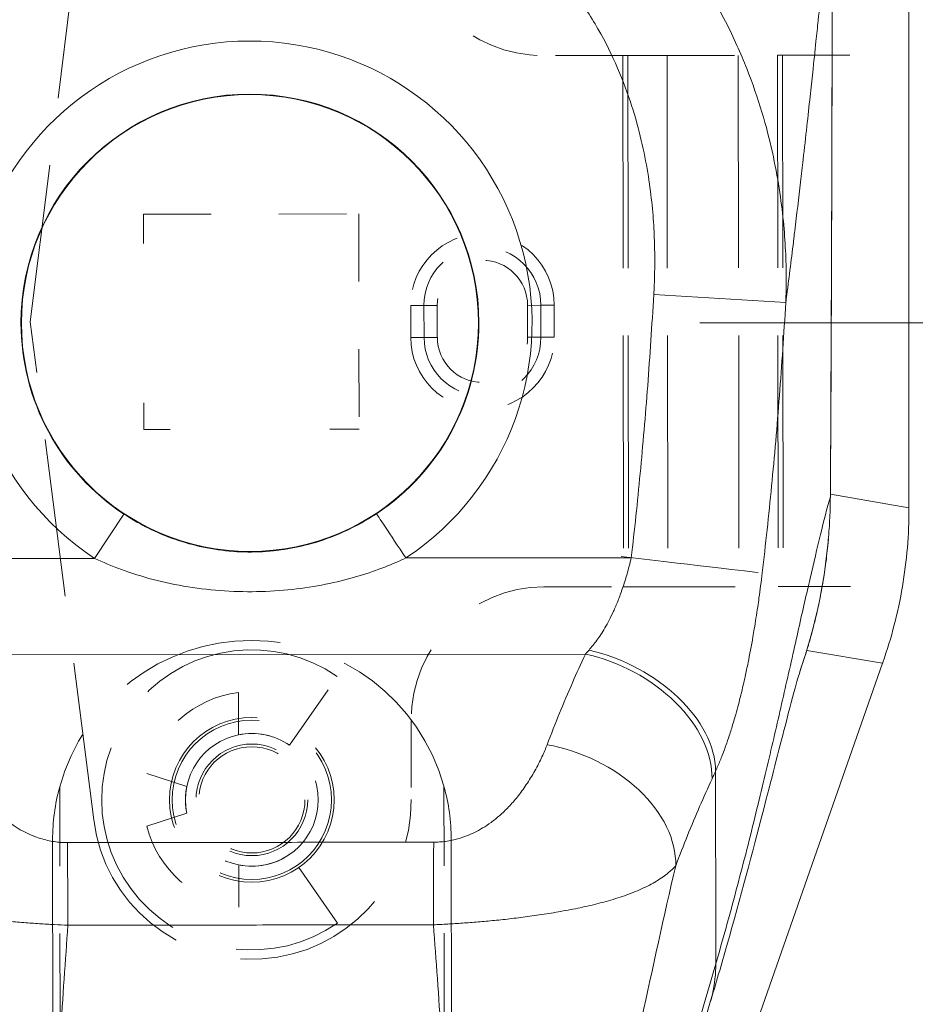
# Model space of a CAD drawing. Header units: inches. Extents: x 1 to 178, y 1 to 113.
# Tile 32 of 66: x 62.24 to 63.56, y 60.04 to 61.5. Entities that reach past the tile are written whole.
import ezdxf

# ---------------------------------------------------------------- set-up
doc = ezdxf.new("R2010")
doc.units = ezdxf.units.IN
doc.header["$LTSCALE"] = 10.666667
doc.header["$MEASUREMENT"] = 0
doc.linetypes.add('DASHED', pattern=[0.2067, 0.1654, -0.0413])
for name, color, linetype, lineweight in [('Dimension (ANSI)', 7, 'Continuous', 13), ('Hidden (ANSI)', 7, 'DASHED', 15), ('Hidden Narrow (ANSI)', 7, 'DASHED', 9), ('Visible (ANSI)', 7, 'Continuous', 13), ('Visible Narrow (ANSI)', 7, 'Continuous', 18)]:
    doc.layers.add(name, color=color, linetype=linetype, lineweight=lineweight)
doc.styles.add('Note Text (ANSI)', font='RomanS.shx')
doc.dimstyles.new('Default (ANSI)', dxfattribs={"dimscale": 10.666667, "dimtxt": 0.12, "dimasz": 0.098425, "dimexe": 0.125, "dimexo": 0.0625, "dimgap": 0.031496, "dimtad": 0, "dimtih": 1, "dimtoh": 1, "dimrnd": 1e-08, "dimzin": 0, "dimdsep": 46, "dimtxsty": 'Note Text (ANSI)', "dimcen": 0.09, "dimdle": 0.393701, "dimclrd": 256, "dimclre": 256, "dimclrt": 256, "dimadec": 0, "dimazin": 0, "dimtfac": 1, "dimtofl": 0, "dimtmove": 0, "dimatfit": 3, "dimfxl": 1, "dimtolj": 1, "dimtzin": 4, "dimlwd": -1, "dimlwe": -1, "dimarcsym": 0})

# ---------------------------------------------------------------- blocks, each defined once
blk = doc.blocks.new('*D6')
at = {"layer": 'Defpoints', "color": 0, "transparency": 16777216}
for p in [(62.578, 61.0497), (68.1066, 61.0497), (64.6179, 46.1747)]:
    blk.add_point(p, dxfattribs=at)
at = {"layer": 'Dimension (ANSI)', "transparency": 16777216}
for p, q in [((63.2446, 61.0497), (69.4399, 61.0497)), ((68.1066, 59.9999), (68.1066, 54.5882)), ((68.1066, 47.2246), (68.1066, 52.6363)), ((65.2846, 46.1747), (69.4399, 46.1747))]:
    blk.add_line(p, q, dxfattribs=at)
for points in [[(67.9316, 59.9999), (68.2815, 59.9999), (68.1066, 61.0497)], [(67.9316, 47.2246), (68.2815, 47.2246), (68.1066, 46.1747)]]:
    blk.add_solid(points, dxfattribs=at)
at = {"layer": 'Dimension (ANSI)', "transparency": 16777216, "insert": (65.638, 54.2522), "char_height": 1.28, "attachment_point": 1, "style": 'Note Text (ANSI)'}
blk.add_mtext('\\A1;14.88', dxfattribs=at)
blk = doc.blocks.new('*D7')
at = {"layer": 'Defpoints', "color": 0, "transparency": 16777216}
for p in [(64.828, 65.0718), (64.828, 63.2177), (62.578, 61.0497)]:
    blk.add_point(p, dxfattribs=at)
at = {"layer": 'Dimension (ANSI)', "transparency": 16777216}
for p, q in [((62.578, 61.7164), (62.578, 66.4052)), ((61.5281, 65.0718), (60.4782, 65.0718)), ((65.8778, 65.0718), (66.9909, 65.0718))]:
    blk.add_line(p, q, dxfattribs=at)
for points in [[(61.5281, 65.2468), (61.5281, 64.8969), (62.578, 65.0718)], [(65.8778, 65.2468), (65.8778, 64.8969), (64.828, 65.0718)]]:
    blk.add_solid(points, dxfattribs=at)
at = {"layer": 'Dimension (ANSI)', "transparency": 16777216, "insert": (67.3269, 65.7118), "char_height": 1.28, "attachment_point": 1, "style": 'Note Text (ANSI)'}
blk.add_mtext('\\A1;2.25', dxfattribs=at)

msp = doc.modelspace()

# ---------------------------------------------------------------- linework, layer by layer
at = {"layer": 'Hidden (ANSI)', "ltscale": 0.132765}
for p, q in [((62.2525, 61.0513), (62.3446, 61.7896)), ((62.3465, 60.3132), (62.2525, 61.0513))]:
    msp.add_line(p, q, dxfattribs=at)
at = {"layer": 'Hidden (ANSI)', "ltscale": 0.02099}
for p, q in [((63.1306, 61.4461), (63.0125, 61.446)), ((63.0135, 60.6586), (63.1316, 60.6587)), ((62.8169, 60.4615), (62.817, 60.3433))]:
    msp.add_line(p, q, dxfattribs=at)
at = {"layer": 'Hidden (ANSI)', "ltscale": 0.01184}
for p, q in [((63.1959, 61.4462), (63.1306, 61.4461)), ((63.1969, 60.6588), (63.1316, 60.6587))]:
    msp.add_line(p, q, dxfattribs=at)
at = {"layer": 'Hidden (ANSI)', "ltscale": 0.03134}
for p, q in [((63.1959, 61.4462), (63.3596, 61.4464)), ((63.1969, 60.6588), (63.3606, 60.659))]:
    msp.add_line(p, q, dxfattribs=at)
at = {"layer": 'Hidden (ANSI)', "ltscale": 0.001227}
for p, q in [((63.3596, 61.4464), (63.3668, 61.4464)), ((63.3606, 60.659), (63.3678, 60.659))]:
    msp.add_line(p, q, dxfattribs=at)
at = {"layer": 'Hidden (ANSI)', "ltscale": 0.035051}
for p, q in [((63.3668, 61.4464), (63.5637, 61.4467)), ((63.3678, 60.659), (63.5647, 60.6593))]:
    msp.add_line(p, q, dxfattribs=at)
at = {"layer": 'Hidden (ANSI)', "ltscale": 0.056844}
for p, q in [((62.4203, 61.2109), (62.7392, 61.2114)), ((62.7392, 61.2114), (62.7396, 60.8925))]:
    msp.add_line(p, q, dxfattribs=at)
at = {"layer": 'Hidden (ANSI)', "ltscale": 0.007633}
for p, q in [((62.4203, 61.1676), (62.4203, 61.2109)), ((62.7396, 60.8925), (62.6963, 60.8924))]:
    msp.add_line(p, q, dxfattribs=at)
at = {"layer": 'Hidden (ANSI)', "ltscale": 0.008336}
for p, q in [((62.8358, 61.0757), (62.8359, 61.0284)), ((63.0091, 61.0286), (63.009, 61.0759))]:
    msp.add_line(p, q, dxfattribs=at)
at = {"layer": 'Hidden (ANSI)', "ltscale": 0.00693}
for p, q in [((62.4207, 60.8921), (62.4206, 60.9314)), ((62.46, 60.8921), (62.4207, 60.8921))]:
    msp.add_line(p, q, dxfattribs=at)
at = {"layer": 'Hidden (ANSI)', "ltscale": 0.022045}
for p, q in [((62.6368, 60.424), (62.7073, 60.526)), ((62.7077, 60.1604), (62.637, 60.2622))]:
    msp.add_line(p, q, dxfattribs=at)
at = {"layer": 'Hidden (ANSI)', "ltscale": 0.011111}
for p, q in [((62.5609, 60.5022), (62.561, 60.4395)), ((62.5613, 60.2466), (62.5613, 60.1838))]:
    msp.add_line(p, q, dxfattribs=at)
at = {"layer": 'Hidden (ANSI)', "ltscale": 0.011017}
for p, q in [((62.4844, 60.3626), (62.4252, 60.3819)), ((62.4253, 60.3038), (62.4844, 60.3232))]:
    msp.add_line(p, q, dxfattribs=at)
at = {"layer": 'Hidden (ANSI)', "ltscale": 0.066686}
for p, q in [((62.2962, 60.3624), (62.2967, 59.9883)), ((62.8654, 60.3631), (62.8659, 59.9891))]:
    msp.add_line(p, q, dxfattribs=at)
at = {"layer": 'Hidden (ANSI)', "ltscale": 0.193229}
for p, q in [((62.2856, 60.2836), (62.287, 59.2009)), ((62.8762, 60.2844), (62.8776, 59.2017))]:
    msp.add_line(p, q, dxfattribs=at)
at = {"layer": 'Hidden (ANSI)', "ltscale": 0.136832}
msp.add_circle((62.5808, 60.343), 0.122, dxfattribs=at)
at = {"layer": 'Hidden (ANSI)', "ltscale": 0.132415}
msp.add_circle((62.5808, 60.343), 0.1181, dxfattribs=at)
at = {"layer": 'Hidden (ANSI)', "ltscale": 0.110329}
msp.add_circle((62.5808, 60.343), 0.0984, dxfattribs=at)
at = {"layer": 'Hidden (ANSI)', "ltscale": 0.09266}
msp.add_circle((62.5808, 60.343), 0.0827, dxfattribs=at)
at = {"layer": 'Hidden (ANSI)', "ltscale": 0.088243}
msp.add_circle((62.5808, 60.343), 0.0787, dxfattribs=at)
at = {"layer": 'Hidden (ANSI)', "ltscale": 0.055115}
for centre, start, end in [((63.0122, 61.6428), 180.073, 270.073), ((63.0137, 60.4617), 90.073, 180.073)]:
    msp.add_arc(centre, 0.1969, start, end, dxfattribs=at)
at = {"layer": 'Hidden (ANSI)', "ltscale": 0.048489}
for centre, start, end in [((62.9224, 61.0758), 0.073, 180.073), ((62.9225, 61.0285), 180.073, 0.073)]:
    msp.add_arc(centre, 0.0866, start, end, dxfattribs=at)
at = {"layer": 'Hidden (ANSI)', "ltscale": 0.137079}
msp.add_arc((62.5809, 60.284), 0.2953, 15.539, 164.607, dxfattribs=at)
at = {"layer": 'Hidden (ANSI)', "ltscale": 0.172816}
msp.add_arc((62.5808, 60.343), 0.2224, 55.3585, 304.7875, dxfattribs=at)
at = {"layer": 'Hidden (ANSI)', "ltscale": 0.034338}
for start, end in [(97.1209, 165.9978), (194.1482, 263.0251)]:
    msp.add_arc((62.5808, 60.343), 0.1604, start, end, dxfattribs=at)
at = {"layer": 'Hidden (ANSI)', "ltscale": 0.014088}
for start, end in [(55.3585, 101.6099), (258.536, 304.7875)]:
    msp.add_arc((62.5808, 60.343), 0.0984, start, end, dxfattribs=at)
at = {"layer": 'Hidden (ANSI)', "ltscale": 0.019907}
for start, end in [(164.607, 180.073), (0.073, 15.539)]:
    msp.add_arc((62.5809, 60.284), 0.2953, start, end, dxfattribs=at)
at = {"layer": 'Hidden (ANSI)', "ltscale": 0.006978}
msp.add_arc((62.5808, 60.343), 0.0984, 168.536, 191.6099, dxfattribs=at)
at = {"layer": 'Hidden (ANSI)', "ltscale": 0.127123}
msp.add_arc((62.5808, 60.343), 0.2362, 187.2613, 0.073, dxfattribs=at)
at = {"layer": 'Hidden Narrow (ANSI)', "ltscale": 0.178565}
for p, q in [((63.1306, 61.4461), (63.1316, 60.6587)), ((63.1379, 61.4461), (63.1389, 60.6587)), ((63.1959, 61.4462), (63.1969, 60.6588)), ((63.3015, 61.4463), (63.3025, 60.6589)), ((63.3596, 61.4464), (63.3606, 60.659)), ((63.3668, 61.4464), (63.3678, 60.659))]:
    msp.add_line(p, q, dxfattribs=at)
at = {"layer": 'Hidden Narrow (ANSI)', "ltscale": 0.005421}
for p, q in [((62.8161, 61.0756), (62.8358, 61.0757)), ((62.8358, 61.0757), (62.8555, 61.0757)), ((63.009, 61.0759), (62.9893, 61.0758)), ((63.0287, 61.0759), (63.009, 61.0759)), ((62.8162, 61.0284), (62.8359, 61.0284)), ((62.8359, 61.0284), (62.8555, 61.0284)), ((63.0091, 61.0286), (62.9894, 61.0286)), ((63.0288, 61.0287), (63.0091, 61.0286))]:
    msp.add_line(p, q, dxfattribs=at)
at = {"layer": 'Hidden Narrow (ANSI)', "ltscale": 0.008336}
for p, q in [((62.8161, 61.0756), (62.8162, 61.0284)), ((62.8555, 61.0757), (62.8555, 61.0284)), ((62.9894, 61.0286), (62.9893, 61.0758)), ((63.0288, 61.0287), (63.0287, 61.0759))]:
    msp.add_line(p, q, dxfattribs=at)
at = {"layer": 'Hidden Narrow (ANSI)', "ltscale": 0.059532}
for centre, start, end in [((62.9224, 61.0758), 0.073, 180.073), ((62.9225, 61.0285), 180.073, 0.073)]:
    msp.add_arc(centre, 0.1063, start, end, dxfattribs=at)
at = {"layer": 'Hidden Narrow (ANSI)', "ltscale": 0.037446}
for centre, start, end in [((62.9224, 61.0758), 0.073, 180.073), ((62.9225, 61.0285), 180.073, 0.073)]:
    msp.add_arc(centre, 0.0669, start, end, dxfattribs=at)
at = {"layer": 'Visible (ANSI)'}
for p, q in [((63.5543, 60.776), (63.5543, 61.84)), ((63.0347, 59.1727), (63.5152, 60.5454))]:
    msp.add_line(p, q, dxfattribs=at)
msp.add_circle((62.578, 61.0497), 0.3385, dxfattribs=at)
for centre, radius, start, end in [((62.578, 61.0497), 0.6693, 37.5379, 37.5472), ((62.5779, 61.0497), 0.5985, 349.1294, 349.1297), ((62.578, 61.0497), 0.7874, 302.3237, 302.3378)]:
    msp.add_arc(centre, radius, start, end, dxfattribs=at)
for points in [[(63.4405, 61.6959), (63.4406, 61.3947), (63.4398, 61.0934), (63.4378, 60.7922)], [(63.3713, 61.072), (63.3713, 61.072), (63.3713, 61.072), (63.3713, 61.072)], [(63.5543, 60.776), (63.5543, 60.7755), (63.5543, 60.7751), (63.5543, 60.7746)], [(63.4349, 60.7294), (63.4291, 60.6631), (63.4151, 60.5972), (63.3931, 60.5348)], [(63.4147, 60.7009), (63.4147, 60.7009), (63.4147, 60.7009), (63.4147, 60.7009)], [(63.5156, 60.5467), (63.5154, 60.5463), (63.5153, 60.5458), (63.5152, 60.5454)], [(63.2595, 60.0417), (63.1926, 59.8206), (63.1129, 59.5946), (63.0719, 59.371)]]:
    msp.add_open_spline(points, degree=3, dxfattribs=at)
for points, knots in [([(63.5156, 60.5467), (63.5284, 60.5832), (63.5381, 60.6208), (63.5511, 60.6973), (63.5543, 60.7359), (63.5543, 60.7746)], [-0.5896434, -0.5896434, -0.5896434, -0.5896434, -0.2948439, -0.2948439, 0, 0, 0, 0]), ([(63.3942, 60.5379), (63.3942, 60.5379), (63.394, 60.5372), (63.3925, 60.5324), (63.3902, 60.5248), (63.3831, 60.4993), (63.3774, 60.4779), (63.3616, 60.4172), (63.3505, 60.3735), (63.3227, 60.2662), (63.3049, 60.1988), (63.2766, 60.0994), (63.2682, 60.0708), (63.2595, 60.0417)], [0.113125, 0.113125, 0.113125, 0.113125, 0.210994, 0.210994, 0.46526, 0.46526, 0.846263, 0.846263, 1.372767, 1.372767, 1.994856, 1.994856, 2.236782, 2.236782, 2.236782, 2.236782])]:
    msp.add_open_spline(points, degree=3, knots=knots, dxfattribs=at)
at = {"layer": 'Visible Narrow (ANSI)'}
for p, q in [((63.4173, 61.4742), (63.4173, 61.4742)), ((63.1762, 61.0917), (63.3718, 61.0802)), ((63.4378, 60.7922), (63.4378, 60.7922)), ((63.4379, 60.7958), (63.5543, 60.776)), ((62.3912, 60.7666), (62.3479, 60.7009)), ((62.0139, 60.7005), (62.3479, 60.7009)), ((62.8089, 60.7015), (63.1429, 60.7019)), ((62.0822, 60.5578), (63.075, 60.5591)), ((63.4029, 60.5645), (63.5152, 60.5454)), ((62.4589, 60.1574), (62.4589, 60.1574)), ((62.4707, 60.1574), (62.4707, 60.1574)), ((62.6852, 60.1577), (62.6852, 60.1577)), ((62.697, 60.1577), (62.697, 60.1577))]:
    msp.add_line(p, q, dxfattribs=at)
for radius, start, end in [(0.4179, 303.5542, 236.5917), (0.3392, 0.073, 180.073), (0.6496, 29.1572, 29.1587), (0.8071, 12.806, 12.8072), (0.807, 6.5893, 6.5895), (0.3392, 180.073, 236.5917), (0.3392, 303.5542, 0.073), (0.6181, 339.4229, 339.423), (0.807, 343.5542, 343.5544), (0.7677, 304.7887, 304.7914)]:
    msp.add_arc((62.578, 61.0497), radius, start, end, dxfattribs=at)
for centre, major_axis, ratio, start_param, end_param in [((62.8089, 60.7015), (-0.0435, 0.0656), 0.00001, 0.033802, 1.570797), ((63.1429, 60.7019), (0.1955, -0.0228), 0.00001, 0.278332, 1.648141), ((63.1104, 60.7409), (-0.1371, -0.2392), 0.280624, 0.881458, 0.917171), ((63.0751, 60.4164), (0.1786, -0.0828), 0.690457, 0.302725, 1.881447), ((63.0805, 60.428), (0.1796, -0.0806), 0.661582, 0.294793, 1.860531), ((63.371, 60.5778), (-0.0309, 0.0125), 0.138205, 2.074489, 2.075254), ((63.0183, 60.282), (0.1841, -0.0697), 0.701391, 0.242234, 1.831183), ((63.2985, 60.6752), (-0.1184, -0.412), 0.158681, 0.79793, 0.837043), ((62.8504, 60.1376), (0.0003, 0.1969), 0.003076, 0.759767, 1.467632), ((62.3078, 60.1369), (-0.0008, 0.1968), 0.003077, 4.815554, 5.523418)]:
    msp.add_ellipse(centre, major_axis=major_axis, ratio=ratio, start_param=start_param, end_param=end_param, dxfattribs=at)
for points, knots in [([(61.784, 61.0782), (61.7836, 61.0891), (61.7833, 61.1005), (61.7833, 61.1126), (61.7833, 61.1247), (61.7835, 61.1373), (61.7841, 61.1506), (61.7841, 61.1507), (61.7841, 61.1507), (61.7841, 61.1508), (61.7846, 61.164), (61.7855, 61.1779), (61.7868, 61.1924), (61.7868, 61.1924), (61.7868, 61.1925), (61.7868, 61.1925), (61.7881, 61.207), (61.7898, 61.2222), (61.792, 61.238), (61.792, 61.238), (61.7921, 61.2381), (61.7921, 61.2381), (61.7943, 61.2539), (61.7971, 61.2704), (61.8005, 61.2875), (61.8006, 61.2876), (61.8006, 61.2876), (61.8006, 61.2877), (61.804, 61.3048), (61.8082, 61.3227), (61.8132, 61.3413), (61.8133, 61.3414), (61.8133, 61.3414), (61.8133, 61.3414), (61.8183, 61.3601), (61.8243, 61.3795), (61.8314, 61.3996), (61.8315, 61.3996), (61.8315, 61.3997), (61.8315, 61.3997), (61.8386, 61.4198), (61.8469, 61.4407), (61.8566, 61.4622), (61.8567, 61.4622), (61.8567, 61.4623), (61.8567, 61.4623), (61.8665, 61.4838), (61.8777, 61.506), (61.8909, 61.5288), (61.8909, 61.5289), (61.8909, 61.5289), (61.891, 61.5289), (61.9042, 61.5517), (61.9195, 61.5751), (61.9361, 61.5974), (61.9361, 61.5974), (61.9361, 61.5975), (61.9361, 61.5975), (61.9527, 61.6198), (61.9706, 61.6409), (61.9887, 61.66), (61.9888, 61.66), (61.9888, 61.66), (61.9888, 61.66), (62.0069, 61.6791), (62.0253, 61.6961), (62.0436, 61.7112), (62.0436, 61.7112), (62.0436, 61.7112), (62.0436, 61.7112), (62.0619, 61.7264), (62.08, 61.7397), (62.0978, 61.7515), (62.0978, 61.7515), (62.0978, 61.7515), (62.0978, 61.7515), (62.1156, 61.7632), (62.1331, 61.7733), (62.1501, 61.7822), (62.1501, 61.7822), (62.1501, 61.7822), (62.1501, 61.7822), (62.1671, 61.791), (62.1838, 61.7986), (62.2, 61.8052), (62.2, 61.8052), (62.2, 61.8052), (62.2, 61.8052), (62.2162, 61.8117), (62.2319, 61.8172), (62.2472, 61.8217), (62.2472, 61.8218), (62.2472, 61.8218), (62.2472, 61.8218), (62.2624, 61.8264), (62.2771, 61.8301), (62.2913, 61.8331), (62.2913, 61.8331), (62.2913, 61.8331), (62.2913, 61.8331), (62.3055, 61.8361), (62.319, 61.8384), (62.332, 61.8401), (62.3321, 61.8401), (62.3321, 61.8401), (62.3321, 61.8401), (62.3451, 61.8419), (62.3576, 61.843), (62.3696, 61.8438), (62.3697, 61.8438), (62.3697, 61.8438), (62.3697, 61.8438), (62.3817, 61.8445), (62.3933, 61.8448), (62.4038, 61.8448)], [0, 0, 0, 0, 0.0497911, 0.0497911, 0.0497911, 0.0998075, 0.0998075, 0.0998075, 0.1, 0.1, 0.1, 0.1498263, 0.1498263, 0.1498263, 0.15, 0.15, 0.15, 0.1998418, 0.1998418, 0.1998418, 0.2, 0.2, 0.2, 0.2498601, 0.2498601, 0.2498601, 0.25, 0.25, 0.25, 0.2998778, 0.2998778, 0.2998778, 0.3, 0.3, 0.3, 0.3498939, 0.3498939, 0.3498939, 0.35, 0.35, 0.35, 0.399912, 0.399912, 0.399912, 0.4, 0.4, 0.4, 0.4499303, 0.4499303, 0.4499303, 0.45, 0.45, 0.45, 0.4999478, 0.4999478, 0.4999478, 0.5, 0.5, 0.5, 0.5499645, 0.5499645, 0.5499645, 0.55, 0.55, 0.55, 0.5999816, 0.5999816, 0.5999816, 0.6, 0.6, 0.6, 0.6499987, 0.6499987, 0.6499987, 0.65, 0.65, 0.65, 0.7, 0.7, 0.7, 0.7000161, 0.7000161, 0.7000161, 0.75, 0.75, 0.75, 0.7500335, 0.7500335, 0.7500335, 0.8, 0.8, 0.8, 0.8000508, 0.8000508, 0.8000508, 0.85, 0.85, 0.85, 0.8500682, 0.8500682, 0.8500682, 0.9, 0.9, 0.9, 0.9000857, 0.9000857, 0.9000857, 0.95, 0.95, 0.95, 0.9501023, 0.9501023, 0.9501023, 1, 1, 1, 1]), ([(62.75, 61.8452), (62.7611, 61.8453), (62.7732, 61.845), (62.7858, 61.8442), (62.7985, 61.8434), (62.8116, 61.8422), (62.8253, 61.8403), (62.839, 61.8384), (62.8533, 61.8359), (62.8682, 61.8326), (62.8832, 61.8293), (62.8987, 61.8252), (62.9148, 61.8201), (62.9309, 61.8151), (62.9475, 61.809), (62.9646, 61.8017), (62.9818, 61.7945), (62.9994, 61.786), (63.0175, 61.776), (63.0356, 61.7661), (63.0541, 61.7546), (63.0728, 61.7415), (63.0915, 61.7283), (63.1104, 61.7134), (63.1293, 61.6965), (63.1483, 61.6796), (63.1672, 61.6607), (63.1859, 61.6393), (63.2046, 61.6179), (63.223, 61.5939), (63.2394, 61.5695), (63.2558, 61.5451), (63.2702, 61.5204), (63.2825, 61.4964), (63.2948, 61.4725), (63.3051, 61.4493), (63.314, 61.4269), (63.3228, 61.4046), (63.3302, 61.383), (63.3365, 61.3623), (63.3427, 61.3416), (63.3477, 61.3219), (63.3519, 61.3031), (63.356, 61.2843), (63.3593, 61.2665), (63.362, 61.2494), (63.3646, 61.2324), (63.3667, 61.2162), (63.3682, 61.2008), (63.3697, 61.1853), (63.3707, 61.1707), (63.3714, 61.1567), (63.3721, 61.1427), (63.3724, 61.1294), (63.3724, 61.1167), (63.3725, 61.104), (63.3722, 61.0918), (63.3718, 61.0802)], [0, 0, 0, 0, 0.0526316, 0.0526316, 0.0526316, 0.1052632, 0.1052632, 0.1052632, 0.1578947, 0.1578947, 0.1578947, 0.2105263, 0.2105263, 0.2105263, 0.2631579, 0.2631579, 0.2631579, 0.3157895, 0.3157895, 0.3157895, 0.3684211, 0.3684211, 0.3684211, 0.4210526, 0.4210526, 0.4210526, 0.4736842, 0.4736842, 0.4736842, 0.5263158, 0.5263158, 0.5263158, 0.5789474, 0.5789474, 0.5789474, 0.6315789, 0.6315789, 0.6315789, 0.6842105, 0.6842105, 0.6842105, 0.7368421, 0.7368421, 0.7368421, 0.7894737, 0.7894737, 0.7894737, 0.8421053, 0.8421053, 0.8421053, 0.8947368, 0.8947368, 0.8947368, 0.9473684, 0.9473684, 0.9473684, 1, 1, 1, 1]), ([(61.9796, 61.0902), (61.979, 61.0991), (61.9786, 61.1085), (61.9783, 61.1184), (61.978, 61.1282), (61.9779, 61.1386), (61.978, 61.1494), (61.9781, 61.1602), (61.9783, 61.1715), (61.9789, 61.1833), (61.9795, 61.1951), (61.9803, 61.2074), (61.9815, 61.2202), (61.9827, 61.233), (61.9843, 61.2464), (61.9864, 61.2603), (61.9884, 61.2742), (61.9909, 61.2886), (61.9941, 61.3036), (61.9972, 61.3186), (62.001, 61.3341), (62.0055, 61.3502), (62.0101, 61.3664), (62.0155, 61.3831), (62.022, 61.4003), (62.0285, 61.4176), (62.0359, 61.4353), (62.0449, 61.4535), (62.0538, 61.4716), (62.0642, 61.4903), (62.0756, 61.508), (62.0869, 61.5257), (62.0993, 61.5425), (62.1119, 61.5576), (62.1244, 61.5728), (62.1372, 61.5863), (62.15, 61.5983), (62.1628, 61.6103), (62.1755, 61.6208), (62.188, 61.6301), (62.2005, 61.6394), (62.2128, 61.6475), (62.2248, 61.6545), (62.2368, 61.6615), (62.2485, 61.6675), (62.26, 61.6727), (62.2714, 61.6779), (62.2825, 61.6822), (62.2933, 61.6859), (62.3041, 61.6895), (62.3145, 61.6925), (62.3245, 61.6949), (62.3345, 61.6973), (62.3441, 61.6992), (62.3533, 61.7006), (62.3625, 61.702), (62.3713, 61.7029), (62.3798, 61.7035), (62.3883, 61.7042), (62.3963, 61.7044), (62.404, 61.7044)], [0, 0, 0, 0, 0.05, 0.05, 0.05, 0.1, 0.1, 0.1, 0.15, 0.15, 0.15, 0.2, 0.2, 0.2, 0.25, 0.25, 0.25, 0.3, 0.3, 0.3, 0.35, 0.35, 0.35, 0.4, 0.4, 0.4, 0.45, 0.45, 0.45, 0.5, 0.5, 0.5, 0.55, 0.55, 0.55, 0.6, 0.6, 0.6, 0.65, 0.65, 0.65, 0.7, 0.7, 0.7, 0.75, 0.75, 0.75, 0.8, 0.8, 0.8, 0.85, 0.85, 0.85, 0.9, 0.9, 0.9, 0.95, 0.95, 0.95, 1, 1, 1, 1]), ([(62.7502, 61.7049), (62.7583, 61.7049), (62.7667, 61.7046), (62.7756, 61.704), (62.7844, 61.7033), (62.7937, 61.7023), (62.8034, 61.7008), (62.8131, 61.6992), (62.8232, 61.6972), (62.8337, 61.6946), (62.8443, 61.6919), (62.8553, 61.6887), (62.8667, 61.6846), (62.878, 61.6806), (62.8898, 61.6758), (62.9018, 61.67), (62.9139, 61.6643), (62.9264, 61.6575), (62.9392, 61.6496), (62.9519, 61.6417), (62.9649, 61.6326), (62.9781, 61.6222), (62.9912, 61.6118), (63.0044, 61.6), (63.0176, 61.5866), (63.0308, 61.5732), (63.0439, 61.5582), (63.0568, 61.5412), (63.0697, 61.5241), (63.0824, 61.5051), (63.0935, 61.4857), (63.1047, 61.4663), (63.1144, 61.4466), (63.1226, 61.4275), (63.1308, 61.4084), (63.1377, 61.3899), (63.1434, 61.372), (63.1492, 61.3541), (63.1539, 61.3368), (63.1578, 61.3202), (63.1617, 61.3037), (63.1648, 61.2878), (63.1673, 61.2726), (63.1698, 61.2575), (63.1717, 61.243), (63.1732, 61.2293), (63.1747, 61.2155), (63.1757, 61.2024), (63.1764, 61.1899), (63.1771, 61.1774), (63.1775, 61.1655), (63.1776, 61.1541), (63.1778, 61.1427), (63.1777, 61.1319), (63.1774, 61.1215), (63.1772, 61.1111), (63.1768, 61.1012), (63.1762, 61.0917)], [0, 0, 0, 0, 0.052632, 0.052632, 0.052632, 0.105263, 0.105263, 0.105263, 0.157895, 0.157895, 0.157895, 0.210526, 0.210526, 0.210526, 0.263158, 0.263158, 0.263158, 0.315789, 0.315789, 0.315789, 0.368421, 0.368421, 0.368421, 0.421053, 0.421053, 0.421053, 0.473684, 0.473684, 0.473684, 0.526316, 0.526316, 0.526316, 0.578947, 0.578947, 0.578947, 0.631579, 0.631579, 0.631579, 0.684211, 0.684211, 0.684211, 0.736842, 0.736842, 0.736842, 0.789474, 0.789474, 0.789474, 0.842105, 0.842105, 0.842105, 0.894737, 0.894737, 0.894737, 0.947368, 0.947368, 0.947368, 1, 1, 1, 1]), ([(63.3718, 61.0802), (63.3723, 61.084), (63.3728, 61.0878), (63.3733, 61.0915), (63.3769, 61.1193), (63.3803, 61.147), (63.3838, 61.1752), (63.3842, 61.1788), (63.3846, 61.1825), (63.3851, 61.1862), (63.388, 61.2104), (63.3909, 61.2348), (63.3937, 61.2586), (63.395, 61.2699), (63.3962, 61.281), (63.3975, 61.2918), (63.3994, 61.3089), (63.4012, 61.3252), (63.403, 61.341), (63.4047, 61.3564), (63.4063, 61.3712), (63.4078, 61.3854), (63.4091, 61.3977), (63.4104, 61.4096), (63.4117, 61.4212), (63.4133, 61.4367), (63.4149, 61.4519), (63.4165, 61.4671), (63.4176, 61.4774), (63.4187, 61.4878), (63.4198, 61.4981), (63.4215, 61.5145), (63.4232, 61.5308), (63.4248, 61.547), (63.4257, 61.5549), (63.4265, 61.5627), (63.4273, 61.5705), (63.4292, 61.5888), (63.431, 61.6069), (63.4329, 61.6245), (63.4333, 61.6287), (63.4338, 61.6328), (63.4342, 61.6369), (63.4364, 61.6575), (63.4385, 61.6773), (63.4405, 61.6959)], [0, 0, 0, 0, 0.0152892, 0.0152892, 0.0152892, 0.1281656, 0.1281656, 0.1281656, 0.1428571, 0.1428571, 0.1428571, 0.2397281, 0.2397281, 0.2397281, 0.2857143, 0.2857143, 0.2857143, 0.3578831, 0.3578831, 0.3578831, 0.4285714, 0.4285714, 0.4285714, 0.4897426, 0.4897426, 0.4897426, 0.5714286, 0.5714286, 0.5714286, 0.6267197, 0.6267197, 0.6267197, 0.7142857, 0.7142857, 0.7142857, 0.756805, 0.756805, 0.756805, 0.8571429, 0.8571429, 0.8571429, 0.8810186, 0.8810186, 0.8810186, 1, 1, 1, 1]), ([(63.4378, 60.7922), (63.4383, 60.8662), (63.4386, 60.9405), (63.439, 61.0114), (63.4393, 61.0824), (63.4395, 61.15), (63.4398, 61.2224), (63.44, 61.2948), (63.4402, 61.372), (63.4404, 61.4497), (63.4405, 61.5274), (63.4406, 61.6056), (63.4405, 61.6959)], [0, 0, 0, 0, 0.25, 0.25, 0.25, 0.5, 0.5, 0.5, 0.75, 0.75, 0.75, 1, 1, 1, 1]), ([(63.1762, 61.0917), (63.1735, 61.0459), (63.1705, 61.001), (63.1672, 60.9568), (63.1638, 60.9127), (63.1601, 60.8693), (63.1561, 60.8268), (63.152, 60.7843), (63.1477, 60.7427), (63.1429, 60.7019)], [0, 0, 0, 0, 0.3333333, 0.3333333, 0.3333333, 0.6666667, 0.6666667, 0.6666667, 1, 1, 1, 1]), ([(63.3718, 61.0802), (63.369, 61.0333), (63.3659, 60.9874), (63.3624, 60.942), (63.3589, 60.8967), (63.355, 60.852), (63.3508, 60.8083), (63.3465, 60.7645), (63.3419, 60.7217), (63.3369, 60.6793)], [0, 0, 0, 0, 0.3333333, 0.3333333, 0.3333333, 0.6666667, 0.6666667, 0.6666667, 0.9999999, 0.9999999, 0.9999999, 0.9999999]), ([(63.2681, 60.1001), (63.2784, 60.1355), (63.2883, 60.1711), (63.298, 60.2076), (63.3078, 60.2442), (63.3173, 60.2816), (63.3259, 60.3168), (63.3346, 60.352), (63.3425, 60.3851), (63.3498, 60.4165), (63.3572, 60.4478), (63.3639, 60.4774), (63.3708, 60.5078), (63.3777, 60.5381), (63.3847, 60.569), (63.3908, 60.5965), (63.397, 60.6239), (63.4025, 60.6481), (63.4078, 60.6711), (63.4131, 60.694), (63.4182, 60.7156), (63.4231, 60.736), (63.4281, 60.7563), (63.433, 60.7754), (63.4378, 60.7922)], [0, 0, 0, 0, 0.125, 0.125, 0.125, 0.25, 0.25, 0.25, 0.375, 0.375, 0.375, 0.5, 0.5, 0.5, 0.625, 0.625, 0.625, 0.75, 0.75, 0.75, 0.875, 0.875, 0.875, 1, 1, 1, 1]), ([(63.394, 60.5372), (63.3942, 60.5379), (63.3945, 60.5386), (63.3947, 60.5394), (63.3984, 60.55), (63.4018, 60.5606), (63.4048, 60.5707), (63.4051, 60.5717), (63.4054, 60.5728), (63.4057, 60.5738), (63.4087, 60.5839), (63.4113, 60.5935), (63.4136, 60.6029), (63.4139, 60.6037), (63.4141, 60.6045), (63.4143, 60.6053), (63.4166, 60.6147), (63.4187, 60.6238), (63.4207, 60.6331), (63.4208, 60.6337), (63.4209, 60.6344), (63.4211, 60.635), (63.423, 60.6445), (63.4249, 60.6541), (63.4265, 60.6638), (63.4266, 60.6643), (63.4267, 60.6648), (63.4268, 60.6653), (63.4284, 60.6752), (63.4299, 60.6852), (63.4312, 60.6953), (63.4313, 60.6957), (63.4313, 60.696), (63.4314, 60.6964), (63.4327, 60.7066), (63.4338, 60.717), (63.4347, 60.7277), (63.4348, 60.7279), (63.4348, 60.7281), (63.4348, 60.7283), (63.4357, 60.7391), (63.4365, 60.7502), (63.437, 60.7609), (63.4375, 60.7717), (63.4377, 60.7821), (63.4378, 60.7922)], [0.8419299, 0.8419299, 0.8419299, 0.8419299, 0.8431373, 0.8431373, 0.8431373, 0.8609352, 0.8609352, 0.8609352, 0.8627451, 0.8627451, 0.8627451, 0.8808002, 0.8808002, 0.8808002, 0.8823529, 0.8823529, 0.8823529, 0.9006992, 0.9006992, 0.9006992, 0.9019608, 0.9019608, 0.9019608, 0.9206058, 0.9206058, 0.9206058, 0.9215686, 0.9215686, 0.9215686, 0.9404978, 0.9404978, 0.9404978, 0.9411765, 0.9411765, 0.9411765, 0.9603964, 0.9603964, 0.9603964, 0.9607843, 0.9607843, 0.9607843, 0.9802899, 0.9802899, 0.9802899, 1, 1, 1, 1]), ([(62.7654, 60.767), (62.7578, 60.762), (62.7494, 60.7568), (62.7401, 60.7517), (62.7307, 60.7466), (62.7204, 60.7416), (62.7093, 60.7369), (62.6982, 60.7322), (62.6863, 60.7279), (62.6737, 60.7241), (62.6611, 60.7204), (62.6478, 60.7173), (62.634, 60.7149), (62.6202, 60.7126), (62.6059, 60.7111), (62.5914, 60.7105), (62.5769, 60.7099), (62.5622, 60.7103), (62.5474, 60.7116), (62.5327, 60.713), (62.5179, 60.7153), (62.5035, 60.7186), (62.4891, 60.7218), (62.475, 60.7261), (62.4615, 60.731), (62.448, 60.736), (62.4351, 60.7417), (62.4234, 60.7478), (62.4116, 60.7538), (62.401, 60.7601), (62.3912, 60.7666)], [0, 0, 0, 0, 0.1, 0.1, 0.1, 0.2, 0.2, 0.2, 0.3, 0.3, 0.3, 0.4, 0.4, 0.4, 0.5, 0.5, 0.5, 0.6, 0.6, 0.6, 0.7, 0.7, 0.7, 0.8, 0.8, 0.8, 0.9, 0.9, 0.9, 1, 1, 1, 1]), ([(62.8089, 60.7015), (62.7996, 60.697), (62.7892, 60.6925), (62.7777, 60.688), (62.7661, 60.6835), (62.7534, 60.679), (62.7397, 60.6749), (62.726, 60.6708), (62.7113, 60.667), (62.6958, 60.6637), (62.6803, 60.6604), (62.6639, 60.6576), (62.6469, 60.6556), (62.63, 60.6535), (62.6124, 60.6522), (62.5945, 60.6517), (62.5766, 60.6512), (62.5585, 60.6515), (62.5403, 60.6526), (62.5222, 60.6538), (62.504, 60.6559), (62.4863, 60.6587), (62.4685, 60.6616), (62.4511, 60.6653), (62.4345, 60.6696), (62.4178, 60.674), (62.402, 60.679), (62.3875, 60.6843), (62.373, 60.6896), (62.3599, 60.6952), (62.3479, 60.7009)], [0, 0, 0, 0, 0.1, 0.1, 0.1, 0.2, 0.2, 0.2, 0.3, 0.3, 0.3, 0.4, 0.4, 0.4, 0.5, 0.5, 0.5, 0.6, 0.6, 0.6, 0.7, 0.7, 0.7, 0.8, 0.8, 0.8, 0.9, 0.9, 0.9, 1, 1, 1, 1]), ([(63.1429, 60.7019), (63.1409, 60.6933), (63.1388, 60.6852), (63.1366, 60.6776), (63.1344, 60.6701), (63.1322, 60.663), (63.13, 60.6565), (63.1277, 60.6499), (63.1255, 60.6438), (63.1233, 60.6382), (63.121, 60.6325), (63.1188, 60.6273), (63.1166, 60.6225), (63.1144, 60.6177), (63.1122, 60.6133), (63.1101, 60.6092), (63.108, 60.6051), (63.1059, 60.6013), (63.1039, 60.5978), (63.1018, 60.5942), (63.0998, 60.591), (63.0978, 60.5879), (63.0958, 60.5849), (63.0939, 60.5821), (63.0919, 60.5794), (63.09, 60.5767), (63.0881, 60.5742), (63.0861, 60.5718), (63.0842, 60.5694), (63.0822, 60.5671), (63.0803, 60.5649)], [0, 0, 0, 0, 0.1, 0.1, 0.1, 0.2, 0.2, 0.2, 0.3, 0.3, 0.3, 0.4, 0.4, 0.4, 0.5, 0.5, 0.5, 0.6, 0.6, 0.6, 0.7, 0.7, 0.7, 0.8, 0.8, 0.8, 0.9, 0.9, 0.9, 1, 1, 1, 1]), ([(63.3369, 60.6793), (63.3353, 60.6664), (63.3337, 60.654), (63.3321, 60.6423), (63.3315, 60.6378), (63.3308, 60.6333), (63.3302, 60.629), (63.3285, 60.6176), (63.3268, 60.6066), (63.3251, 60.5962), (63.3244, 60.5924), (63.3238, 60.5886), (63.3232, 60.5848), (63.3208, 60.5711), (63.3184, 60.5583), (63.316, 60.5464), (63.3145, 60.5392), (63.3131, 60.5323), (63.3116, 60.5258), (63.3107, 60.5215), (63.3097, 60.5173), (63.3088, 60.5132), (63.3064, 60.5029), (63.304, 60.4934), (63.3017, 60.4845), (63.3003, 60.4794), (63.299, 60.4745), (63.2977, 60.4697), (63.2967, 60.4663), (63.2957, 60.463), (63.2948, 60.4597), (63.2945, 60.4586), (63.2941, 60.4575), (63.2938, 60.4565), (63.2919, 60.45), (63.2899, 60.4439), (63.288, 60.4381), (63.2864, 60.4331), (63.2847, 60.4283), (63.2831, 60.4237), (63.2825, 60.4221), (63.2819, 60.4205), (63.2814, 60.4189), (63.2801, 60.4154), (63.2789, 60.4121), (63.2776, 60.4089), (63.2766, 60.4064), (63.2756, 60.4039), (63.2747, 60.4015), (63.2724, 60.3959), (63.2701, 60.3906), (63.2678, 60.3854)], [0, 0, 0, 0, 0.0723385, 0.0723385, 0.0723385, 0.1, 0.1, 0.1, 0.1728592, 0.1728592, 0.1728592, 0.2, 0.2, 0.2, 0.3, 0.3, 0.3, 0.3602382, 0.3602382, 0.3602382, 0.4, 0.4, 0.4, 0.5, 0.5, 0.5, 0.557908, 0.557908, 0.557908, 0.6, 0.6, 0.6, 0.6143414, 0.6143414, 0.6143414, 0.7, 0.7, 0.7, 0.7738051, 0.7738051, 0.7738051, 0.8, 0.8, 0.8, 0.856604, 0.856604, 0.856604, 0.9, 0.9, 0.9, 1, 1, 1, 1]), ([(63.075, 60.5591), (63.0685, 60.5451), (63.062, 60.5308), (63.0556, 60.5162), (63.0492, 60.5016), (63.0428, 60.4867), (63.0366, 60.4715), (63.0303, 60.4562), (63.0242, 60.4406), (63.0182, 60.4247)], [0, 0, 0, 0, 0.333333, 0.333333, 0.333333, 0.666667, 0.666667, 0.666667, 1, 1, 1, 1]), ([(62.3077, 60.2796), (62.3051, 60.2796), (62.3023, 60.2797), (62.2995, 60.2799), (62.2966, 60.28), (62.2936, 60.2803), (62.2904, 60.2807), (62.2873, 60.2812), (62.284, 60.2817), (62.2806, 60.2824), (62.2772, 60.2831), (62.2736, 60.284), (62.27, 60.2851), (62.2663, 60.2861), (62.2626, 60.2874), (62.2587, 60.2889), (62.2549, 60.2903), (62.251, 60.292), (62.2469, 60.294), (62.2429, 60.2959), (62.2389, 60.2981), (62.2347, 60.3006), (62.2306, 60.3031), (62.2264, 60.3059), (62.2222, 60.309), (62.218, 60.312), (62.2138, 60.3154), (62.2095, 60.3191), (62.2053, 60.3228), (62.2011, 60.3269), (62.1968, 60.3313), (62.1925, 60.3358), (62.1883, 60.3406), (62.1839, 60.3459), (62.1796, 60.3512), (62.1753, 60.357), (62.171, 60.3634), (62.1666, 60.3697), (62.1623, 60.3766), (62.1583, 60.3837), (62.1543, 60.3907), (62.1505, 60.398), (62.1474, 60.4048), (62.1442, 60.4115), (62.1416, 60.4177), (62.1394, 60.4236)], [0, 0, 0, 0, 0.066667, 0.066667, 0.066667, 0.133333, 0.133333, 0.133333, 0.2, 0.2, 0.2, 0.266667, 0.266667, 0.266667, 0.333333, 0.333333, 0.333333, 0.4, 0.4, 0.4, 0.466667, 0.466667, 0.466667, 0.533333, 0.533333, 0.533333, 0.6, 0.6, 0.6, 0.666667, 0.666667, 0.666667, 0.733333, 0.733333, 0.733333, 0.8, 0.8, 0.8, 0.866667, 0.866667, 0.866667, 0.933333, 0.933333, 0.933333, 1, 1, 1, 1]), ([(63.0182, 60.4247), (63.0161, 60.4192), (63.0136, 60.4133), (63.0106, 60.4068), (63.0076, 60.4002), (63.004, 60.393), (63, 60.386), (62.996, 60.3789), (62.9918, 60.3719), (62.9874, 60.3655), (62.9831, 60.359), (62.9787, 60.3531), (62.9743, 60.3476), (62.9699, 60.3421), (62.9655, 60.3371), (62.9612, 60.3325), (62.9568, 60.3279), (62.9524, 60.3238), (62.9481, 60.32), (62.9438, 60.3162), (62.9395, 60.3127), (62.9353, 60.3096), (62.931, 60.3065), (62.9268, 60.3038), (62.9227, 60.3013), (62.9186, 60.2988), (62.9145, 60.2966), (62.9106, 60.2947), (62.9066, 60.2927), (62.9028, 60.2911), (62.899, 60.2896), (62.8952, 60.2882), (62.8916, 60.2869), (62.888, 60.2859), (62.8844, 60.2848), (62.881, 60.284), (62.8776, 60.2832), (62.8742, 60.2825), (62.871, 60.282), (62.8678, 60.2815), (62.8647, 60.2811), (62.8617, 60.2808), (62.8587, 60.2806), (62.8558, 60.2804), (62.853, 60.2803), (62.8502, 60.2803)], [0, 0, 0, 0, 0.0666667, 0.0666667, 0.0666667, 0.1333333, 0.1333333, 0.1333333, 0.2, 0.2, 0.2, 0.2666667, 0.2666667, 0.2666667, 0.3333333, 0.3333333, 0.3333333, 0.4, 0.4, 0.4, 0.4666667, 0.4666667, 0.4666667, 0.5333333, 0.5333333, 0.5333333, 0.6, 0.6, 0.6, 0.6666667, 0.6666667, 0.6666667, 0.7333333, 0.7333333, 0.7333333, 0.8, 0.8, 0.8, 0.8666667, 0.8666667, 0.8666667, 0.9333333, 0.9333333, 0.9333333, 1, 1, 1, 1]), ([(63.2678, 60.3854), (63.2678, 60.3693), (63.2678, 60.3536), (63.2678, 60.3378), (63.2679, 60.3219), (63.2679, 60.3059), (63.2679, 60.29), (63.2679, 60.274), (63.2679, 60.2582), (63.268, 60.2425), (63.268, 60.2268), (63.268, 60.2111), (63.268, 60.1955), (63.268, 60.1799), (63.2681, 60.1644), (63.2681, 60.1485), (63.2681, 60.1327), (63.2681, 60.1165), (63.2681, 60.1001)], [0, 0, 0, 0, 0.166667, 0.166667, 0.166667, 0.333333, 0.333333, 0.333333, 0.5, 0.5, 0.5, 0.666667, 0.666667, 0.666667, 0.833333, 0.833333, 0.833333, 1, 1, 1, 1]), ([(63.2627, 60.3741), (63.2564, 60.3607), (63.2503, 60.347), (63.2442, 60.333), (63.2381, 60.319), (63.2321, 60.3047), (63.2262, 60.2901), (63.2203, 60.2755), (63.2145, 60.2606), (63.2088, 60.2454)], [0.0000001, 0.0000001, 0.0000001, 0.0000001, 0.3333333, 0.3333333, 0.3333333, 0.6666667, 0.6666667, 0.6666667, 1, 1, 1, 1]), ([(62.8502, 60.2803), (62.8068, 60.2804), (62.7626, 60.2803), (62.7172, 60.2802), (62.6719, 60.2801), (62.6253, 60.28), (62.5788, 60.2799), (62.5323, 60.2798), (62.4858, 60.2799), (62.4405, 60.2798), (62.3952, 60.2798), (62.351, 60.2798), (62.3077, 60.2796)], [0, 0, 0, 0, 0.25, 0.25, 0.25, 0.5, 0.5, 0.5, 0.75, 0.75, 0.75, 1, 1, 1, 1]), ([(62.3084, 60.1572), (62.3018, 60.1575), (62.295, 60.1578), (62.2879, 60.1582), (62.2809, 60.1585), (62.2736, 60.159), (62.2661, 60.1594), (62.2586, 60.1599), (62.2508, 60.1605), (62.2428, 60.1611), (62.2348, 60.1618), (62.2266, 60.1625), (62.2181, 60.1633), (62.2096, 60.1642), (62.2009, 60.1651), (62.192, 60.1661), (62.183, 60.1671), (62.1739, 60.1682), (62.1646, 60.1695), (62.1554, 60.1707), (62.146, 60.1721), (62.1365, 60.1736), (62.1271, 60.1751), (62.1175, 60.1767), (62.1081, 60.1785), (62.0986, 60.1803), (62.0892, 60.1822), (62.08, 60.1843), (62.0707, 60.1864), (62.0616, 60.1886), (62.0527, 60.1911), (62.0437, 60.1935), (62.0349, 60.1962), (62.0263, 60.1991), (62.0177, 60.2021), (62.0094, 60.2053), (62.0013, 60.2089), (61.9933, 60.2124), (61.9856, 60.2163), (61.9788, 60.2204), (61.9719, 60.2245), (61.9658, 60.2287), (61.9609, 60.2327), (61.956, 60.2366), (61.9522, 60.2403), (61.9492, 60.2438)], [0, 0, 0, 0, 0.0666667, 0.0666667, 0.0666667, 0.1333333, 0.1333333, 0.1333333, 0.2, 0.2, 0.2, 0.2666667, 0.2666667, 0.2666667, 0.3333333, 0.3333333, 0.3333333, 0.4, 0.4, 0.4, 0.4666667, 0.4666667, 0.4666667, 0.5333333, 0.5333333, 0.5333333, 0.6, 0.6, 0.6, 0.6666667, 0.6666667, 0.6666667, 0.7333333, 0.7333333, 0.7333333, 0.8, 0.8, 0.8, 0.8666667, 0.8666667, 0.8666667, 0.9333333, 0.9333333, 0.9333333, 0.9999998, 0.9999998, 0.9999998, 0.9999998]), ([(63.2088, 60.2454), (63.206, 60.2421), (63.2025, 60.2386), (63.1978, 60.2348), (63.1931, 60.231), (63.1873, 60.2268), (63.1805, 60.2227), (63.1805, 60.2227), (63.1805, 60.2227), (63.1805, 60.2227), (63.1737, 60.2186), (63.1661, 60.2146), (63.1581, 60.211), (63.1581, 60.2109), (63.1581, 60.2109), (63.1581, 60.2109), (63.15, 60.2073), (63.1416, 60.204), (63.1328, 60.2009), (63.1328, 60.2009), (63.1328, 60.2009), (63.1328, 60.2009), (63.1241, 60.1979), (63.1151, 60.1951), (63.1059, 60.1925), (63.1059, 60.1925), (63.1059, 60.1925), (63.1059, 60.1925), (63.0967, 60.19), (63.0874, 60.1876), (63.0779, 60.1855), (63.0779, 60.1855), (63.0779, 60.1855), (63.0779, 60.1855), (63.0684, 60.1834), (63.0589, 60.1814), (63.0493, 60.1796), (63.0493, 60.1796), (63.0493, 60.1796), (63.0493, 60.1796), (63.0397, 60.1778), (63.0302, 60.1761), (63.0207, 60.1746), (63.0207, 60.1746), (63.0207, 60.1746), (63.0207, 60.1746), (63.0113, 60.1731), (63.002, 60.1717), (62.9928, 60.1704), (62.9928, 60.1704), (62.9928, 60.1704), (62.9927, 60.1704), (62.9836, 60.1692), (62.9747, 60.1681), (62.9659, 60.167), (62.9659, 60.167), (62.9659, 60.167), (62.9658, 60.167), (62.9571, 60.166), (62.9486, 60.1651), (62.9403, 60.1643), (62.9403, 60.1643), (62.9402, 60.1643), (62.9402, 60.1643), (62.9319, 60.1634), (62.9239, 60.1627), (62.916, 60.1621), (62.916, 60.1621), (62.9159, 60.162), (62.9159, 60.162), (62.9081, 60.1614), (62.9005, 60.1608), (62.893, 60.1603), (62.893, 60.1603), (62.8929, 60.1603), (62.8929, 60.1603), (62.8854, 60.1598), (62.8782, 60.1593), (62.871, 60.1589), (62.871, 60.1589), (62.8709, 60.1589), (62.8709, 60.1589), (62.8637, 60.1585), (62.8567, 60.1582), (62.8498, 60.1579)], [0, 0, 0, 0, 0.066467, 0.066467, 0.066467, 0.133174, 0.133174, 0.133174, 0.133333, 0.133333, 0.133333, 0.199898, 0.199898, 0.199898, 0.2, 0.2, 0.2, 0.266606, 0.266606, 0.266606, 0.266667, 0.266667, 0.266667, 0.333317, 0.333317, 0.333317, 0.333333, 0.333333, 0.333333, 0.4, 0.4, 0.4, 0.400035, 0.400035, 0.400035, 0.466667, 0.466667, 0.466667, 0.466752, 0.466752, 0.466752, 0.533333, 0.533333, 0.533333, 0.533465, 0.533465, 0.533465, 0.6, 0.6, 0.6, 0.600183, 0.600183, 0.600183, 0.666667, 0.666667, 0.666667, 0.666897, 0.666897, 0.666897, 0.733333, 0.733333, 0.733333, 0.733613, 0.733613, 0.733613, 0.8, 0.8, 0.8, 0.800327, 0.800327, 0.800327, 0.866667, 0.866667, 0.866667, 0.867043, 0.867043, 0.867043, 0.933333, 0.933333, 0.933333, 0.933757, 0.933757, 0.933757, 1, 1, 1, 1]), ([(63.072, 59.5699), (63.0843, 59.6393), (63.0973, 59.711), (63.1117, 59.7863), (63.1261, 59.8617), (63.1419, 59.9406), (63.1582, 60.0176), (63.1745, 60.0946), (63.1912, 60.1696), (63.2088, 60.2454)], [0, 0, 0, 0, 0.3333333, 0.3333333, 0.3333333, 0.6666667, 0.6666667, 0.6666667, 0.9999999, 0.9999999, 0.9999999, 0.9999999]), ([(62.2845, 59.6502), (62.2847, 59.7071), (62.2862, 59.7652), (62.2885, 59.8231), (62.2908, 59.8809), (62.2938, 59.9386), (62.2973, 59.9946), (62.3007, 60.0506), (62.3045, 60.105), (62.3084, 60.1572)], [0, 0, 0, 0, 0.333333, 0.333333, 0.333333, 0.666667, 0.666667, 0.666667, 1, 1, 1, 1]), ([(62.8498, 60.1579), (62.8067, 60.158), (62.7628, 60.1579), (62.7176, 60.1578), (62.6723, 60.1577), (62.6256, 60.1576), (62.579, 60.1575), (62.5323, 60.1574), (62.4857, 60.1575), (62.4404, 60.1574), (62.3952, 60.1574), (62.3514, 60.1574), (62.3084, 60.1572)], [0, 0, 0, 0, 0.25, 0.25, 0.25, 0.5, 0.5, 0.5, 0.75, 0.75, 0.75, 1, 1, 1, 1]), ([(62.875, 59.6509), (62.8747, 59.7079), (62.873, 59.766), (62.8706, 59.8238), (62.8681, 59.8817), (62.8649, 59.9393), (62.8613, 59.9953), (62.8577, 60.0513), (62.8538, 60.1057), (62.8498, 60.1579)], [0, 0, 0, 0, 0.333333, 0.333333, 0.333333, 0.666667, 0.666667, 0.666667, 1, 1, 1, 1]), ([(63.0722, 59.3747), (63.081, 59.4228), (63.0921, 59.4734), (63.1053, 59.5271), (63.1185, 59.5808), (63.1337, 59.6376), (63.1507, 59.6979), (63.1676, 59.7582), (63.1863, 59.822), (63.2061, 59.8893), (63.2259, 59.9566), (63.2469, 60.0273), (63.2681, 60.1001)], [0, 0, 0, 0, 0.25, 0.25, 0.25, 0.5, 0.5, 0.5, 0.75, 0.75, 0.75, 1, 1, 1, 1]), ([(63.2681, 60.1001), (63.2682, 60.0855), (63.2665, 60.07), (63.263, 60.0548), (63.2619, 60.0504), (63.2608, 60.0461), (63.2595, 60.0417)], [0, 0, 0, 0, 0.1428571, 0.1428571, 0.1428571, 0.1841894, 0.1841894, 0.1841894, 0.1841894])]:
    msp.add_open_spline(points, degree=3, knots=knots, dxfattribs=at)
for points in [[(63.3913, 60.5985), (63.3913, 60.5985), (63.3913, 60.5984), (63.3913, 60.5984)], [(63.3366, 60.3606), (63.3366, 60.3606), (63.3366, 60.3606), (63.3366, 60.3606)], [(63.2681, 60.1342), (63.2681, 60.1342), (63.2681, 60.1342), (63.2681, 60.1342)]]:
    msp.add_open_spline(points, degree=3, dxfattribs=at)

# ---------------------------------------------------------------- dimensions: what is measured, and where the dimension line sits
at = {"layer": 'Dimension (ANSI)'}
for base, p1, p2, angle, override, picture, middle in [((64.828, 65.0718), (62.578, 61.0497), (64.828, 63.2177), 180, {"dimtih": 0, "dimtoh": 0, "dimdec": 2, "dimse2": 1, "dimtp": 0, "dimtm": 0, "dimtdec": 2, "dimatfit": 1}, '*D7', (69.2774, 65.0718)), ((68.1065507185, 61.0497321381), (64.6179075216, 46.1747321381), (62.577956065, 61.0497321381), 90, {"dimdec": 2, "dimtp": 0, "dimtm": 0, "dimtdec": 2, "dimatfit": 1}, '*D6', (68.1065507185, 53.6122321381))]:
    dim = msp.add_linear_dim(base=base, p1=p1, p2=p2, angle=angle, dimstyle='Default (ANSI)', override=override, dxfattribs=at)
    dim.commit()
    dim.dimension.update_dxf_attribs({"geometry": picture, "text_midpoint": middle, "dimtype": 160})

doc.saveas('drawing.dxf')
